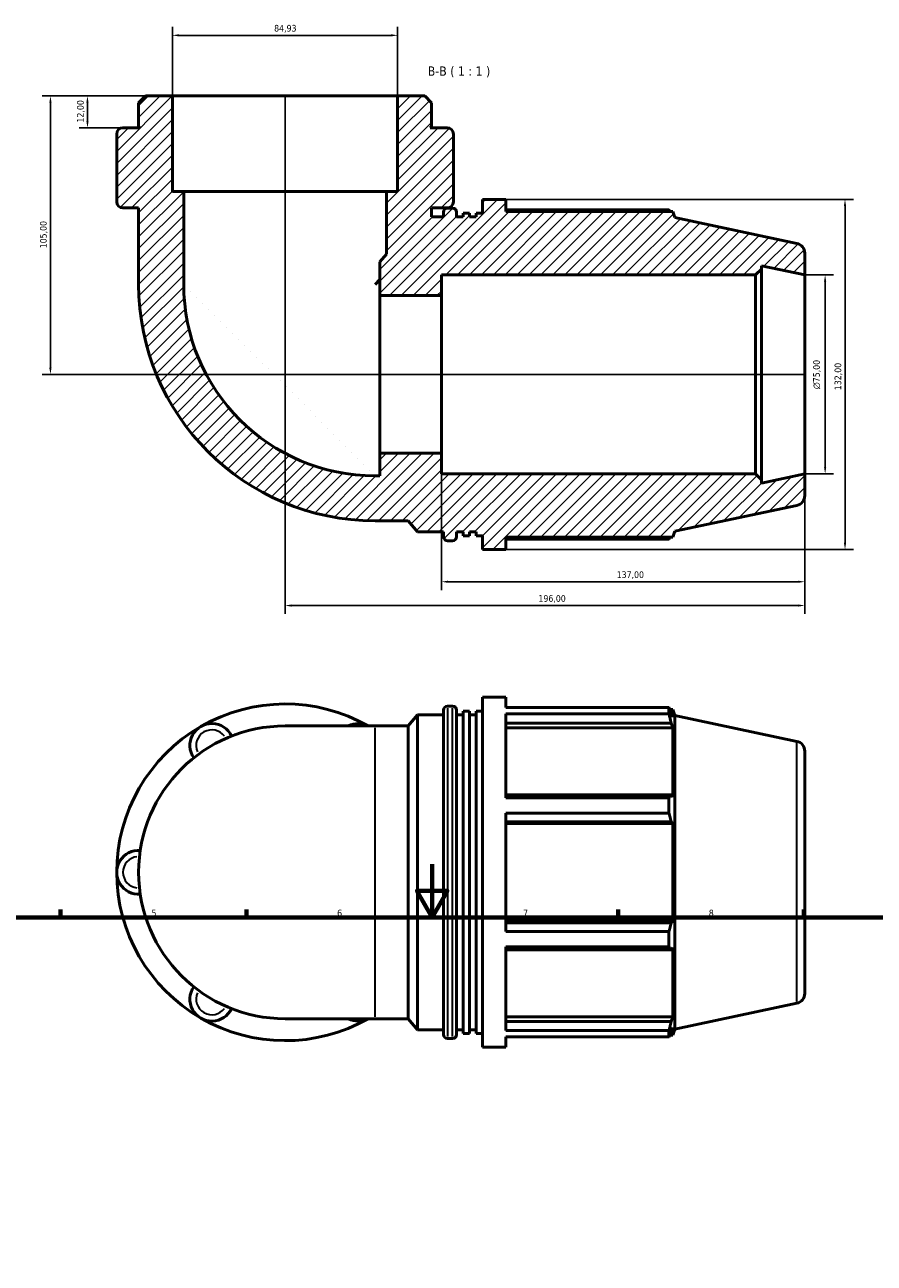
# Model space of a CAD drawing. Header units: millimetres. Extents: x 0 to 927, y -23 to 911.
# Tile 5 of 6: x 267 to 587, y 444 to 911. Entities that reach past the tile are written whole.
import ezdxf

# ---------------------------------------------------------------- set-up
doc = ezdxf.new("R2010")
doc.units = ezdxf.units.MM
for name, color, linetype, lineweight in [('Border (ISO)', 7, 'Continuous', 70), ('Dimension (ISO)', 7, 'Continuous', 25), ('Hatch (ISO)', 7, 'Continuous', 18), ('Symbol (ISO)', 7, 'Continuous', 25), ('Visible (ISO)', 7, 'Continuous', 50), ('Visible Narrow (ISO)', 7, 'Continuous', 35)]:
    doc.layers.add(name, color=color, linetype=linetype, lineweight=lineweight)
doc.styles.add('Label Text (ISO)', font='tahoma.ttf')
doc.styles.add('Note Text (ISO)', font='tahoma.ttf')
doc.dimstyles.new('Default (ISO)', dxfattribs={"dimtxt": 2.5, "dimasz": 2.5, "dimexe": 3.175, "dimexo": 0, "dimgap": 0.762, "dimtad": 1, "dimrnd": 1e-08, "dimzin": 0, "dimtxsty": 'Note Text (ISO)', "dimcen": 0.09, "dimdle": 10, "dimclrd": 256, "dimclre": 256, "dimclrt": 232, "dimazin": 0, "dimtfac": 1.40208, "dimtmove": 0, "dimatfit": 3, "dimfxl": 1, "dimtolj": 1, "dimtzin": 0, "dimlwd": -1, "dimlwe": -1, "dimarcsym": 0})

# ---------------------------------------------------------------- blocks, each defined once
blk = doc.blocks.new('Borders Default Border')
at = {"layer": 'Border (ISO)'}
for p, q in [((280.33, 574), (280.33, 576.9)), ((350.42, 574), (350.42, 576.9)), ((490.58, 574), (490.58, 576.9)), ((560.67, 574), (560.67, 576.9))]:
    blk.add_line(p, q, dxfattribs=at)
at = {"layer": 'Border (ISO)', "flags": 128}
for points in [[(420.5, 594), (420.5, 574), (414.73, 584), (426.27, 584), (420.5, 574)], [(20, 20), (20, 574), (821, 574), (821, 20), (20, 20)]]:
    blk.add_lwpolyline(points, dxfattribs=at)
at = {"layer": 'Border (ISO)', "color": 232, "true_color": 0xca0064, "char_height": 2.5, "attachment_point": 7, "style": 'Note Text (ISO)'}
for s, insert in [('5', (314.64, 574.35)), ('6', (384.66, 574.35)), ('7', (454.77, 574.4)), ('8', (524.81, 574.34))]:
    blk.add_mtext(s, dxfattribs=dict(at, insert=insert))
blk = doc.blocks.new('*D7')
at = {"layer": 'Defpoints', "color": 0, "transparency": 16777216}
for p in [(424.01, 749.02), (561.01, 741.24), (424.01, 700.55)]:
    blk.add_point(p, dxfattribs=at)
at = {"layer": 'Dimension (ISO)', "transparency": 16777216}
for p, q in [((424.01, 749.02), (424.01, 697.37)), ((561.01, 741.24), (561.01, 697.37)), ((558.51, 700.55), (426.51, 700.55))]:
    blk.add_line(p, q, dxfattribs=at)
for points in [[(426.51, 700.97), (426.51, 700.13), (424.01, 700.55)], [(558.51, 700.97), (558.51, 700.13), (561.01, 700.55)]]:
    blk.add_solid(points, dxfattribs=at)
at = {"layer": 'Dimension (ISO)', "color": 232, "true_color": 0xca0064, "transparency": 16777216, "insert": (490.06, 704.48), "char_height": 2.5, "attachment_point": 1, "style": 'Note Text (ISO)'}
blk.add_mtext('\\A1;137,00', dxfattribs=at)
blk = doc.blocks.new('*D8')
at = {"layer": 'Defpoints', "color": 0, "transparency": 16777216}
for p in [(448.29, 844.74), (448.29, 712.74), (576.17, 712.74)]:
    blk.add_point(p, dxfattribs=at)
at = {"layer": 'Dimension (ISO)', "transparency": 16777216}
for p, q in [((448.29, 844.74), (579.34, 844.74)), ((576.17, 842.24), (576.17, 715.24)), ((448.29, 712.74), (579.34, 712.74))]:
    blk.add_line(p, q, dxfattribs=at)
for points in [[(575.75, 842.24), (576.59, 842.24), (576.17, 844.74)], [(575.75, 715.24), (576.59, 715.24), (576.17, 712.74)]]:
    blk.add_solid(points, dxfattribs=at)
at = {"layer": 'Dimension (ISO)', "color": 232, "true_color": 0xca0064, "transparency": 16777216, "insert": (572.23, 772.79), "char_height": 2.5, "attachment_point": 1, "rotation": 90, "style": 'Note Text (ISO)'}
blk.add_mtext('\\A1;132,00', dxfattribs=at)
blk = doc.blocks.new('*D9')
at = {"layer": 'Defpoints', "color": 0, "transparency": 16777216}
for p in [(561.01, 816.24), (561.01, 741.24), (568.67, 741.24)]:
    blk.add_point(p, dxfattribs=at)
at = {"layer": 'Dimension (ISO)', "transparency": 16777216}
for p, q in [((561.01, 816.24), (571.85, 816.24)), ((568.67, 813.74), (568.67, 743.74)), ((561.01, 741.24), (571.85, 741.24))]:
    blk.add_line(p, q, dxfattribs=at)
for points in [[(568.26, 813.74), (569.09, 813.74), (568.67, 816.24)], [(568.26, 743.74), (569.09, 743.74), (568.67, 741.24)]]:
    blk.add_solid(points, dxfattribs=at)
at = {"layer": 'Dimension (ISO)', "color": 232, "true_color": 0xca0064, "transparency": 16777216, "insert": (564.15, 773.19), "char_height": 2.5, "attachment_point": 1, "rotation": 90, "style": 'Note Text (ISO)'}
blk.add_mtext('\\A1;\\fAIGDT|b0|i0;\\H2.5000;\\ln\\fTahoma|b0|i0;\\H2.5000;75,00', dxfattribs=at)
blk = doc.blocks.new('*D10')
at = {"layer": 'Defpoints', "color": 0, "transparency": 16777216}
for p in [(322.55, 883.74), (276.55, 778.74), (561.01, 778.74)]:
    blk.add_point(p, dxfattribs=at)
at = {"layer": 'Dimension (ISO)', "transparency": 16777216}
for p, q in [((322.55, 883.74), (273.38, 883.74)), ((276.55, 881.24), (276.55, 781.24)), ((561.01, 778.74), (273.38, 778.74))]:
    blk.add_line(p, q, dxfattribs=at)
for points in [[(276.13, 881.24), (276.97, 881.24), (276.55, 883.74)], [(276.13, 781.24), (276.97, 781.24), (276.55, 778.74)]]:
    blk.add_solid(points, dxfattribs=at)
at = {"layer": 'Dimension (ISO)', "color": 232, "true_color": 0xca0064, "transparency": 16777216, "insert": (272.62, 826.29), "char_height": 2.5, "attachment_point": 1, "rotation": 90, "style": 'Note Text (ISO)'}
blk.add_mtext('\\A1;105,00', dxfattribs=at)
blk = doc.blocks.new('*D11')
at = {"layer": 'Defpoints', "color": 0, "transparency": 16777216}
for p in [(312.36, 883.74), (290.51, 871.74), (303.9, 871.74)]:
    blk.add_point(p, dxfattribs=at)
at = {"layer": 'Dimension (ISO)', "transparency": 16777216}
for p, q in [((312.36, 883.74), (287.34, 883.74)), ((290.51, 881.24), (290.51, 874.24)), ((303.9, 871.74), (287.34, 871.74))]:
    blk.add_line(p, q, dxfattribs=at)
for points in [[(290.1, 881.24), (290.93, 881.24), (290.51, 883.74)], [(290.1, 874.24), (290.93, 874.24), (290.51, 871.74)]]:
    blk.add_solid(points, dxfattribs=at)
at = {"layer": 'Dimension (ISO)', "color": 232, "true_color": 0xca0064, "transparency": 16777216, "insert": (286.58, 873.73), "char_height": 2.5, "attachment_point": 1, "rotation": 90, "style": 'Note Text (ISO)'}
blk.add_mtext('\\A1;12,00', dxfattribs=at)
blk = doc.blocks.new('*D12')
at = {"layer": 'Defpoints', "color": 0, "transparency": 16777216}
for p in [(322.55, 906.61), (322.55, 883.74), (407.48, 883.74)]:
    blk.add_point(p, dxfattribs=at)
at = {"layer": 'Dimension (ISO)', "transparency": 16777216}
for p, q in [((322.55, 883.74), (322.55, 909.79)), ((404.98, 906.61), (325.05, 906.61)), ((407.48, 883.74), (407.48, 909.79))]:
    blk.add_line(p, q, dxfattribs=at)
for points in [[(325.05, 907.03), (325.05, 906.2), (322.55, 906.61)], [(404.98, 907.03), (404.98, 906.2), (407.48, 906.61)]]:
    blk.add_solid(points, dxfattribs=at)
at = {"layer": 'Dimension (ISO)', "color": 232, "true_color": 0xca0064, "transparency": 16777216, "insert": (360.9, 910.55), "char_height": 2.5, "attachment_point": 1, "style": 'Note Text (ISO)'}
blk.add_mtext('\\A1;84,93', dxfattribs=at)
blk = doc.blocks.new('*D13')
at = {"layer": 'Defpoints', "color": 0, "transparency": 16777216}
for p in [(365.01, 883.74), (561.01, 741.24), (365.01, 691.58)]:
    blk.add_point(p, dxfattribs=at)
at = {"layer": 'Dimension (ISO)', "transparency": 16777216}
for p, q in [((365.01, 883.74), (365.01, 688.4)), ((561.01, 741.24), (561.01, 688.4)), ((558.51, 691.58), (367.51, 691.58))]:
    blk.add_line(p, q, dxfattribs=at)
for points in [[(367.51, 692), (367.51, 691.16), (365.01, 691.58)], [(558.51, 692), (558.51, 691.16), (561.01, 691.58)]]:
    blk.add_solid(points, dxfattribs=at)
at = {"layer": 'Dimension (ISO)', "color": 232, "true_color": 0xca0064, "transparency": 16777216, "insert": (460.56, 695.51), "char_height": 2.5, "attachment_point": 1, "style": 'Note Text (ISO)'}
blk.add_mtext('\\A1;196,00', dxfattribs=at)

msp = doc.modelspace()

# ---------------------------------------------------------------- hatches: boundary and pattern name
at = {"layer": 'Hatch (ISO)'}
h = msp.add_hatch(dxfattribs=at)
h.set_pattern_fill('ANSI31', color=256, scale=25.4, style=0)
h.set_pattern_definition([(45, (0, 0), (-2.245064, 2.245064), [])])
edge = h.paths.add_edge_path()
edge.add_line((407.476, 847.741), (403.23, 847.741))
edge.add_line((403.23, 847.741), (403.23, 824.122))
edge.add_line((403.23, 824.122), (400.782, 821.204))
edge.add_line((400.782, 821.204), (400.782, 808.465))
edge.add_line((400.782, 808.465), (424.013, 808.465))
edge.add_line((424.013, 808.465), (424.013, 816.241))
edge.add_line((424.013, 816.241), (542.43, 816.241))
edge.add_line((542.43, 816.241), (544.68, 818.491))
edge.add_line((544.68, 818.491), (544.68, 819.713))
edge.add_line((544.68, 819.713), (561.013, 816.241))
edge.add_line((561.013, 816.241), (561.013, 824.454))
edge.add_ellipse((557.263, 824.454), major_axis=(3.75, 0), ratio=1, start_angle=0, end_angle=78)
edge.add_line((558.043, 828.123), (512.013, 837.906))
edge.add_line((512.013, 837.906), (511.294, 840.121))
edge.add_line((511.294, 840.121), (448.293, 840.121))
edge.add_line((448.293, 840.121), (448.293, 844.741))
edge.add_line((448.293, 844.741), (439.493, 844.741))
edge.add_line((439.493, 844.741), (439.493, 839.56))
edge.add_line((439.493, 839.56), (437.043, 839.56))
edge.add_line((437.043, 839.56), (437.043, 838.141))
edge.add_line((437.043, 838.141), (434.593, 838.141))
edge.add_line((434.593, 838.141), (434.593, 839.56))
edge.add_line((434.593, 839.56), (432.143, 839.56))
edge.add_line((432.143, 839.56), (432.143, 838.141))
edge.add_line((432.143, 838.141), (429.693, 838.141))
edge.add_line((429.693, 838.141), (429.693, 839.941))
edge.add_ellipse((428.193, 839.941), major_axis=(1.5, 0), ratio=1, start_angle=0, end_angle=90)
edge.add_line((428.193, 841.441), (426.293, 841.441))
edge.add_ellipse((426.293, 839.941), major_axis=(0, 1.5), ratio=1, start_angle=0, end_angle=90)
edge.add_line((424.793, 839.941), (424.793, 838.141))
edge.add_line((424.793, 838.141), (420.215, 838.141))
edge.add_line((420.215, 838.141), (420.215, 841.501))
edge.add_line((420.215, 841.501), (426.13, 841.501))
edge.add_ellipse((426.13, 843.867), major_axis=(0, -2.366), ratio=1, start_angle=0, end_angle=90)
edge.add_line((428.496, 843.867), (428.496, 844.141))
edge.add_line((428.496, 844.141), (428.496, 847.741))
edge.add_line((428.496, 847.741), (428.496, 869.375))
edge.add_ellipse((426.13, 869.375), major_axis=(2.366, 0), ratio=1, start_angle=0, end_angle=90)
edge.add_line((426.13, 871.741), (419.715, 871.741))
edge.add_line((419.715, 871.741), (420.215, 872.241))
edge.add_line((420.215, 872.241), (420.215, 881.193))
edge.add_line((420.215, 881.193), (417.668, 883.741))
edge.add_line((417.668, 883.741), (407.476, 883.741))
edge.add_line((407.476, 883.741), (407.476, 847.741))
edge = h.paths.add_edge_path()
edge.add_line((326.797, 847.741), (322.55, 847.741))
edge.add_line((322.55, 847.741), (322.55, 883.741))
edge.add_line((322.55, 883.741), (312.359, 883.741))
edge.add_line((312.359, 883.741), (309.812, 881.193))
edge.add_line((309.812, 881.193), (309.812, 872.241))
edge.add_line((309.812, 872.241), (310.312, 871.741))
edge.add_line((310.312, 871.741), (303.897, 871.741))
edge.add_ellipse((303.897, 869.375), major_axis=(0, 2.366), ratio=1, start_angle=0, end_angle=90)
edge.add_line((301.531, 869.375), (301.531, 847.741))
edge.add_line((301.531, 847.741), (301.531, 844.141))
edge.add_line((301.531, 844.141), (301.531, 843.867))
edge.add_ellipse((303.897, 843.867), major_axis=(-2.366, 0), ratio=1, start_angle=0, end_angle=90)
edge.add_line((303.897, 841.501), (309.812, 841.501))
edge.add_line((309.812, 841.501), (309.812, 812.712))
edge.add_ellipse((398.984, 812.712), major_axis=(-89.172, 0), ratio=1, start_angle=0, end_angle=90)
edge.add_line((398.984, 723.539), (411.471, 723.539))
edge.add_line((411.471, 723.539), (414.993, 719.341))
edge.add_line((414.993, 719.341), (424.793, 719.341))
edge.add_line((424.793, 719.341), (424.793, 717.541))
edge.add_ellipse((426.293, 717.541), major_axis=(-1.5, 0), ratio=1, start_angle=0, end_angle=90)
edge.add_line((426.293, 716.041), (428.193, 716.041))
edge.add_ellipse((428.193, 717.541), major_axis=(0, -1.5), ratio=1, start_angle=0, end_angle=90)
edge.add_line((429.693, 717.541), (429.693, 719.341))
edge.add_line((429.693, 719.341), (432.143, 719.341))
edge.add_line((432.143, 719.341), (432.143, 717.922))
edge.add_line((432.143, 717.922), (434.593, 717.922))
edge.add_line((434.593, 717.922), (434.593, 719.341))
edge.add_line((434.593, 719.341), (437.043, 719.341))
edge.add_line((437.043, 719.341), (437.043, 717.922))
edge.add_line((437.043, 717.922), (439.493, 717.922))
edge.add_line((439.493, 717.922), (439.493, 712.741))
edge.add_line((439.493, 712.741), (448.293, 712.741))
edge.add_line((448.293, 712.741), (448.293, 717.361))
edge.add_line((448.293, 717.361), (511.294, 717.361))
edge.add_line((511.294, 717.361), (512.013, 719.576))
edge.add_line((512.013, 719.576), (558.043, 729.36))
edge.add_ellipse((557.263, 733.028), major_axis=(0.78, -3.668), ratio=1, start_angle=0, end_angle=78)
edge.add_line((561.013, 733.028), (561.013, 741.241))
edge.add_line((561.013, 741.241), (544.68, 737.769))
edge.add_line((544.68, 737.769), (544.68, 738.991))
edge.add_line((544.68, 738.991), (542.43, 741.241))
edge.add_line((542.43, 741.241), (424.013, 741.241))
edge.add_line((424.013, 741.241), (424.013, 749.017))
edge.add_line((424.013, 749.017), (400.782, 749.017))
edge.add_line((400.782, 749.017), (400.782, 740.524))
edge.add_line((400.782, 740.524), (398.984, 740.524))
edge.add_ellipse((398.984, 812.712), major_axis=(0, -72.187), ratio=1, start_angle=270, end_angle=360, ccw=False)
edge.add_line((326.797, 812.712), (326.797, 847.741))

# ---------------------------------------------------------------- linework, layer by layer
at = {"layer": 'Visible (ISO)'}
for p, q in [((312.359, 883.741), (309.812, 881.193)), ((322.55, 883.741), (312.359, 883.741)), ((322.55, 847.741), (322.55, 883.741)), ((407.476, 883.741), (322.55, 883.741)), ((417.668, 883.741), (407.476, 883.741)), ((407.476, 883.741), (407.476, 847.741)), ((420.215, 881.193), (417.668, 883.741)), ((309.812, 881.193), (309.812, 872.241)), ((420.215, 872.241), (420.215, 881.193)), ((301.531, 869.375), (301.531, 847.741)), ((310.312, 871.741), (303.897, 871.741)), ((309.812, 872.241), (310.312, 871.741)), ((419.715, 871.741), (420.215, 872.241)), ((426.13, 871.741), (419.715, 871.741)), ((428.496, 847.741), (428.496, 869.375)), ((301.531, 847.741), (301.531, 844.141)), ((326.797, 847.741), (322.55, 847.741)), ((326.797, 812.712), (326.797, 847.741)), ((403.23, 847.741), (326.797, 847.741)), ((407.476, 847.741), (403.23, 847.741)), ((403.23, 847.741), (403.23, 824.122)), ((428.496, 844.141), (428.496, 847.741)), ((301.531, 844.141), (301.531, 843.867)), ((303.897, 841.501), (309.812, 841.501)), ((309.812, 841.501), (309.812, 812.712)), ((420.215, 838.141), (420.215, 841.501)), ((420.215, 841.501), (426.13, 841.501)), ((428.193, 841.441), (426.293, 841.441)), ((428.496, 843.867), (428.496, 844.141)), ((448.293, 844.741), (439.493, 844.741)), ((439.493, 844.741), (439.493, 839.56)), ((448.293, 840.121), (448.293, 844.741)), ((509.793, 840.842), (448.293, 840.842)), ((424.793, 838.141), (420.215, 838.141)), ((424.793, 839.941), (424.793, 838.141)), ((429.693, 838.141), (429.693, 839.941)), ((432.143, 838.141), (429.693, 838.141)), ((434.593, 839.56), (432.143, 839.56)), ((432.143, 839.56), (432.143, 838.141)), ((434.593, 838.141), (434.593, 839.56)), ((437.043, 838.141), (434.593, 838.141)), ((439.493, 839.56), (437.043, 839.56)), ((437.043, 839.56), (437.043, 838.141)), ((511.294, 840.121), (448.293, 840.121)), ((512.013, 837.906), (511.294, 840.121)), ((558.043, 828.123), (512.013, 837.906)), ((403.23, 824.122), (400.782, 821.204)), ((561.013, 816.241), (561.013, 824.454)), ((400.782, 821.204), (400.782, 808.465)), ((542.43, 816.241), (544.68, 818.491)), ((544.68, 818.491), (544.68, 819.713)), ((544.68, 819.713), (561.013, 816.241)), ((544.68, 738.991), (544.68, 818.491)), ((400.782, 814.509), (398.984, 812.712)), ((424.013, 808.465), (424.013, 816.241)), ((424.013, 816.241), (542.43, 816.241)), ((542.43, 816.241), (542.43, 741.241)), ((561.013, 741.241), (561.013, 816.241)), ((400.782, 808.465), (424.013, 808.465)), ((400.782, 749.017), (400.782, 808.465)), ((424.013, 749.017), (424.013, 808.465)), ((424.013, 749.017), (400.782, 749.017)), ((400.782, 749.017), (400.782, 740.524)), ((424.013, 741.241), (424.013, 749.017)), ((400.782, 740.524), (398.984, 740.524)), ((542.43, 741.241), (424.013, 741.241)), ((544.68, 738.991), (542.43, 741.241)), ((561.013, 741.241), (544.68, 737.769)), ((544.68, 737.769), (544.68, 738.991)), ((561.013, 733.028), (561.013, 741.241)), ((512.013, 719.576), (558.043, 729.36)), ((398.984, 723.539), (411.471, 723.539)), ((411.471, 723.539), (414.993, 719.341)), ((414.993, 719.341), (424.793, 719.341)), ((424.793, 719.341), (424.793, 717.541)), ((429.693, 717.541), (429.693, 719.341)), ((429.693, 719.341), (432.143, 719.341)), ((432.143, 719.341), (432.143, 717.922)), ((434.593, 717.922), (434.593, 719.341)), ((434.593, 719.341), (437.043, 719.341)), ((437.043, 719.341), (437.043, 717.922)), ((511.294, 717.361), (512.013, 719.576)), ((426.293, 716.041), (428.193, 716.041)), ((432.143, 717.922), (434.593, 717.922)), ((437.043, 717.922), (439.493, 717.922)), ((439.493, 717.922), (439.493, 712.741)), ((448.293, 712.741), (448.293, 717.361)), ((448.293, 717.361), (511.294, 717.361)), ((448.293, 716.64), (509.793, 716.64)), ((439.493, 712.741), (448.293, 712.741)), ((439.493, 524.982), (439.493, 656.982)), ((439.493, 656.982), (448.293, 656.982)), ((448.293, 653.084), (448.293, 656.982)), ((411.471, 646.184), (414.993, 650.382)), ((414.993, 531.582), (414.993, 650.382)), ((414.993, 650.382), (424.793, 650.382)), ((424.793, 529.782), (424.793, 652.182)), ((426.293, 653.682), (428.193, 653.682)), ((429.693, 652.182), (429.693, 529.782)), ((429.693, 650.382), (432.143, 650.382)), ((432.143, 530.163), (432.143, 651.801)), ((432.143, 651.801), (434.593, 651.801)), ((434.593, 530.163), (434.593, 651.801)), ((434.593, 650.382), (437.043, 650.382)), ((437.043, 530.163), (437.043, 651.801)), ((437.043, 651.801), (439.493, 651.801)), ((448.293, 653.084), (509.793, 653.084)), ((448.293, 619.092), (448.293, 650.697)), ((509.793, 650.697), (448.293, 650.697)), ((509.793, 650.697), (509.793, 653.084)), ((510.166, 652.362), (511.294, 652.362)), ((511.294, 649.521), (510.65, 651.41)), ((511.294, 649.521), (511.294, 652.362)), ((512.013, 650.148), (511.294, 652.362)), ((512.013, 531.817), (512.013, 650.148)), ((558.043, 640.364), (512.013, 650.148)), ((398.984, 646.184), (365.013, 646.184)), ((398.984, 646.184), (411.471, 646.184)), ((411.471, 535.78), (411.471, 646.184)), ((448.293, 647.183), (510.65, 647.183)), ((448.293, 645.427), (511.294, 645.427)), ((510.65, 647.183), (511.294, 645.427)), ((511.294, 619.324), (511.294, 645.427)), ((561.013, 636.696), (561.013, 545.269)), ((510.65, 620.239), (448.293, 620.239)), ((448.293, 619.092), (509.793, 619.092)), ((509.793, 613.33), (509.793, 619.092)), ((511.294, 619.324), (510.65, 620.239)), ((448.293, 568.634), (448.293, 613.33)), ((509.793, 613.33), (448.293, 613.33)), ((448.293, 610.035), (510.65, 610.035)), ((448.293, 609.44), (511.294, 609.44)), ((510.65, 610.035), (511.294, 609.44)), ((511.294, 572.525), (511.294, 609.44)), ((448.293, 572.525), (511.294, 572.525)), ((510.65, 571.93), (448.293, 571.93)), ((511.294, 572.525), (510.65, 571.93)), ((448.293, 568.634), (509.793, 568.634)), ((509.793, 562.873), (509.793, 568.634)), ((448.293, 531.268), (448.293, 562.873)), ((509.793, 562.873), (448.293, 562.873)), ((448.293, 561.726), (510.65, 561.726)), ((510.65, 561.726), (511.294, 562.64)), ((511.294, 536.538), (511.294, 562.64)), ((558.043, 541.601), (512.013, 531.817)), ((365.013, 535.78), (398.984, 535.78)), ((398.984, 535.78), (411.471, 535.78)), ((411.471, 535.78), (414.993, 531.582)), ((448.293, 536.538), (511.294, 536.538)), ((510.65, 534.781), (448.293, 534.781)), ((511.294, 536.538), (510.65, 534.781)), ((510.65, 530.555), (511.294, 532.443)), ((511.294, 529.602), (511.294, 532.443)), ((414.993, 531.582), (424.793, 531.582)), ((426.293, 528.282), (428.193, 528.282)), ((429.693, 531.582), (432.143, 531.582)), ((432.143, 530.163), (434.593, 530.163)), ((434.593, 531.582), (437.043, 531.582)), ((437.043, 530.163), (439.493, 530.163)), ((448.293, 531.268), (509.793, 531.268)), ((448.293, 524.982), (448.293, 528.881)), ((509.793, 528.881), (448.293, 528.881)), ((509.793, 528.881), (509.793, 531.268)), ((510.166, 529.602), (511.294, 529.602)), ((512.013, 531.817), (511.294, 529.602)), ((439.493, 524.982), (448.293, 524.982))]:
    msp.add_line(p, q, dxfattribs=at)
for centre, radius, start, end in [((303.897, 869.375), 2.366, 90, 180), ((426.13, 869.375), 2.366, 0, 90), ((303.897, 843.867), 2.366, 180, 270), ((426.293, 839.941), 1.5, 90, 180), ((426.13, 843.867), 2.366, 270, 0), ((428.193, 839.941), 1.5, 0, 90), ((557.263, 824.454), 3.75, 0, 78), ((398.984, 812.712), 89.172, 180, 270), ((398.984, 812.712), 72.187, 180, 270), ((557.263, 733.028), 3.75, 282, 0), ((426.293, 717.541), 1.5, 180, 270), ((428.193, 717.541), 1.5, 270, 0), ((365.013, 590.982), 63.482, 60.40815, 120), ((426.293, 652.182), 1.5, 90, 180), ((428.193, 652.182), 1.5, 0, 90), ((365.013, 590.982), 63.482, 120, 180), ((365.013, 590.982), 55.202, 90, 270), ((337.412, 638.789), 8.28, 25.69878, 214.30122), ((392.614, 638.789), 8.28, 63.27356, 116.72644), ((557.263, 636.696), 3.75, 0, 78), ((309.812, 590.982), 8.28, 85.69878, 274.30122), ((365.013, 590.982), 63.482, 180, 240), ((337.412, 543.176), 8.28, 145.69878, 334.30122), ((557.263, 545.269), 3.75, 282, 0), ((365.013, 590.982), 63.482, 240, 299.59185), ((392.614, 543.176), 8.28, 243.27356, 296.72644), ((426.293, 529.782), 1.5, 180, 270), ((428.193, 529.782), 1.5, 270, 0)]:
    msp.add_arc(centre, radius, start, end, dxfattribs=at)
for points, weights in [([(510.166, 840.121), (509.983, 840.479), (509.793, 840.842)], [1.00081938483, 1.00048372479, 1]), ([(509.793, 716.64), (509.983, 717.004), (510.166, 717.361)], [1, 1.00048372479, 1.00081938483]), ([(509.793, 653.084), (510.239, 652.23), (510.65, 651.41)], [1, 1.00113619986, 1.00145550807]), ([(510.65, 647.183), (510.239, 648.904), (509.793, 650.697)], [1.00145550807, 1.00113619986, 1]), ([(509.793, 619.092), (510.239, 619.677), (510.65, 620.239)], [1, 1.00113619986, 1.00145550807]), ([(510.65, 610.035), (510.239, 611.649), (509.793, 613.33)], [1.00145550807, 1.00113619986, 1]), ([(509.793, 568.634), (510.239, 570.316), (510.65, 571.93)], [1, 1.00113619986, 1.00145550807]), ([(510.65, 561.726), (510.239, 562.288), (509.793, 562.873)], [1.00145550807, 1.00113619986, 1]), ([(509.793, 531.268), (510.239, 533.06), (510.65, 534.781)], [1, 1.00113619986, 1.00145550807]), ([(510.65, 530.555), (510.239, 529.735), (509.793, 528.881)], [1.00145550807, 1.00113619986, 1])]:
    msp.add_rational_spline(points, weights, degree=2, dxfattribs=at)
at = {"layer": 'Visible Narrow (ISO)'}
for p, q in [((426.293, 652.91), (426.293, 529.054)), ((428.193, 529.054), (428.193, 652.91)), ((398.984, 536.46), (398.984, 645.505)), ((558.043, 542.209), (558.043, 639.756))]:
    msp.add_line(p, q, dxfattribs=at)
for centre, start, end in [((337.412, 638.789), 36.2362, 203.7638), ((309.812, 590.982), 96.2362, 263.7638), ((337.412, 543.176), 156.2362, 323.7638)]:
    msp.add_arc(centre, 5.914, start, end, dxfattribs=at)

# ---------------------------------------------------------------- block references
msp.add_blockref('Borders Default Border', (0, 0))

# ---------------------------------------------------------------- texts
at = {"layer": 'Symbol (ISO)', "insert": (418.833, 890.741), "char_height": 3.5, "attachment_point": 7, "style": 'Label Text (ISO)'}
msp.add_mtext('B-B ( 1 : 1 )', dxfattribs=at)

# ---------------------------------------------------------------- dimensions: what is measured, and where the dimension line sits
at = {"layer": 'Dimension (ISO)'}
for base, p1, p2, angle, picture, middle in [((322.55, 906.612), (407.476, 883.741), (322.55, 883.741), 180, '*D12', (365.013, 906.612)), ((276.55, 778.741), (322.55, 883.741), (561.013, 778.741), 270, '*D10', (276.55, 831.241)), ((290.515, 871.741), (312.359, 883.741), (303.897, 871.741), 90, '*D11', (290.515, 877.741)), ((365.013, 691.579), (561.013, 741.241), (365.013, 883.741), 180, '*D13', (465.513, 691.579)), ((576.169, 712.741), (448.293, 844.741), (448.293, 712.741), 90, '*D8', (576.169, 777.741)), ((424.013, 700.549), (561.013, 741.241), (424.013, 749.017), 180, '*D7', (495.013, 700.549))]:
    dim = msp.add_linear_dim(base=base, p1=p1, p2=p2, angle=angle, dimstyle='Default (ISO)', override={"dimdec": 2, "dimtp": 0, "dimtm": 0, "dimtdec": 2, "dimtofl": 0, "dimatfit": 1}, dxfattribs=at)
    dim.commit()
    dim.dimension.update_dxf_attribs({"geometry": picture, "text_midpoint": middle, "dimtype": 160})
dim = msp.add_linear_dim(base=(568.672, 741.241), p1=(561.013, 816.241), p2=(561.013, 741.241), angle=90, text='\\fAIGDT|b0|i0;\\H2.5000;\\ln\\fTahoma|b0|i0;\\H2.5000;<>', dimstyle='Default (ISO)', override={"dimdec": 2, "dimtp": 0, "dimtm": 0, "dimtdec": 2, "dimtofl": 0, "dimatfit": 1}, dxfattribs=at)
dim.commit()
dim.dimension.update_dxf_attribs({"geometry": '*D9', "text_midpoint": (568.672, 778.741), "dimtype": 160})

doc.saveas('drawing.dxf')
